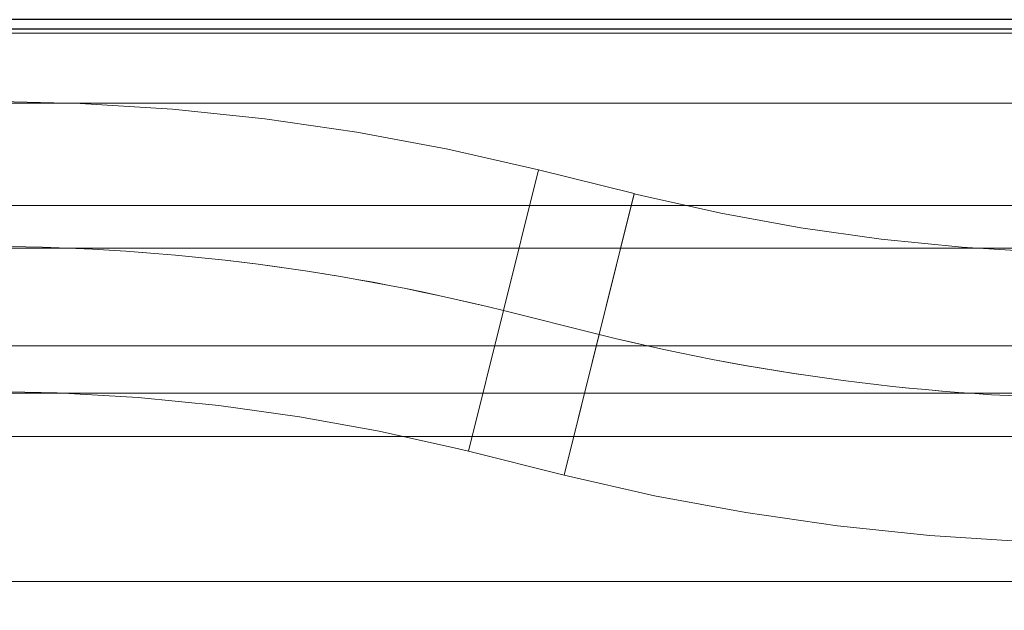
# Model space of a CAD drawing. Header units: millimetres. Extents: x -21756 to -17416, y 369 to 3070.
# Tile 27 of 31: x -18652 to -18543, y 2804 to 2870. Entities that reach past the tile are written whole.
import ezdxf

# ---------------------------------------------------------------- set-up
doc = ezdxf.new("R2010")
doc.units = ezdxf.units.MM
for name, color, linetype, lineweight in [('A-DETL-GENF', 92, 'Continuous', 18), ('A-FLOR', 192, 'Continuous', 25), ('A-WALL', 113, 'Continuous', 25), ('P-PIPE', 3, 'Continuous', 18), ('P-PIPE-CNTR', 3, 'Continuous', 18)]:
    doc.layers.add(name, color=color, linetype=linetype, lineweight=lineweight)

# ---------------------------------------------------------------- blocks, each defined once
blk = doc.blocks.new('COMAP - MULTISKIN - Coude Cintre - Standard-1217294-Niveau 0')
at = {"layer": 'P-PIPE', "color": 5}
for p, q in [((32.4, -8.43), (24.67, 22.63)), ((32.4, -8.43), (24.67, 22.63)), ((-29.41, 16), (-29.41, -16)), ((-29.41, 16), (-29.41, -16))]:
    blk.add_line(p, q, dxfattribs=at)
at = {"layer": 'P-PIPE', "color": 5, "flags": 128}
for points in [[(24.67, 22.63), (15.94, 20.64), (7.13, 19), (-1.74, 17.72), (-10.65, 16.79), (-19.59, 16.22), (-28.55, 16), (-29.41, 16)], [(-29.41, -16), (-19.17, -15.8), (-8.95, -15.18), (1.24, -14.16), (11.38, -12.73), (21.45, -10.9), (31.45, -8.66), (32.4, -8.43)]]:
    blk.add_lwpolyline(points, dxfattribs=at)
at = {"layer": 'P-PIPE-CNTR', "color": 5}
blk.add_arc((-29.41, 240), 240, 270, 283.9709, dxfattribs=at)
blk = doc.blocks.new('COMAP - MULTISKIN - Coude Cintre - Standard-1217230-Niveau 0')
at = {"layer": 'P-PIPE', "color": 5}
for p, q in [((32.55, -8.36), (24.78, 22.69)), ((32.55, -8.36), (24.78, 22.69)), ((-29.55, 16), (-29.55, -16)), ((-29.55, 16), (-29.55, -16))]:
    blk.add_line(p, q, dxfattribs=at)
at = {"layer": 'P-PIPE', "color": 5, "flags": 128}
for points in [[(24.78, 22.69), (16.05, 20.69), (7.24, 19.04), (-1.62, 17.75), (-10.53, 16.81), (-19.47, 16.23), (-28.43, 16), (-29.55, 16)], [(-29.55, -16), (-19.31, -15.8), (-9.09, -15.18), (1.1, -14.16), (11.24, -12.73), (21.31, -10.9), (31.31, -8.66), (32.55, -8.36)]]:
    blk.add_lwpolyline(points, dxfattribs=at)
at = {"layer": 'P-PIPE-CNTR', "color": 5}
blk.add_arc((-29.55, 240), 240, 270, 284.037, dxfattribs=at)
blk = doc.blocks.new('Kitchen_Cabinets_FINSA_Pro-Base-Sink-unit-1200-blanc - Opening Type - _Two hinged doors_ Height - _800 mm_-1380536-Niveau 0')
at = {"layer": 'A-DETL-GENF'}
for p, q in [((574, -0.5), (-574, -0.5)), ((574, -19.5), (-574, -19.5)), ((-574, -19.5), (574, -19.5)), ((-574, -35), (574, -35)), ((574, -35), (-574, -35)), ((-574, -45), (574, -45)), ((574, -45), (-574, -45)), ((584, -61), (-584, -61)), ((-584, -61), (584, -61))]:
    blk.add_line(p, q, dxfattribs=at)

msp = doc.modelspace()

# ---------------------------------------------------------------- linework, layer by layer
at = {"layer": 'A-FLOR'}
msp.add_line((-20615.54, 2868.53), (-17616.54, 2868.53), dxfattribs=at)
at = {"layer": 'A-WALL'}
for p, q in [((-17616.54, 2869.53), (-20616.54, 2869.53)), ((-20615.54, 2868.53), (-17616.54, 2868.53))]:
    msp.add_line(p, q, dxfattribs=at)
at = {"layer": 'P-PIPE', "color": 1}
for p, q in [((-18487.54, 2860.31), (-19481.73, 2860.31)), ((-19481.73, 2828.31), (-18487.54, 2828.31))]:
    msp.add_line(p, q, dxfattribs=at)
at = {"layer": 'P-PIPE', "color": 5}
for p, q in [((-18594.65, 2852.96), (-18602.38, 2821.91)), ((-18584.08, 2850.33), (-18594.65, 2852.96)), ((-18591.8, 2819.28), (-18584.08, 2850.33)), ((-18602.38, 2821.91), (-18591.8, 2819.28))]:
    msp.add_line(p, q, dxfattribs=at)
at = {"layer": 'P-PIPE-CNTR', "color": 1}
msp.add_line((-19481.73, 2844.31), (-18487.54, 2844.31), dxfattribs=at)
msp.add_line((-19481.73, 2844.31), (-18487.54, 2844.31), dxfattribs=at)
at = {"layer": 'P-PIPE-CNTR', "color": 5}
msp.add_line((-18587.94, 2834.8), (-18598.51, 2837.43), dxfattribs=at)
msp.add_line((-18587.94, 2834.8), (-18598.51, 2837.43), dxfattribs=at)
for centre, start, end in [((-18656.45, 2604.53), 76.0291, 90.0661), ((-18530, 3067.7), 256.0291, 270)]:
    msp.add_arc(centre, 240, start, end, dxfattribs=at)

# ---------------------------------------------------------------- block references
at = {"layer": 'A-DETL-GENF'}
msp.add_blockref('Kitchen_Cabinets_FINSA_Pro-Base-Sink-unit-1200-blanc - Opening Type - _Two hinged doors_ Height - _800 mm_-1380536-Niveau 0', (-18805.49, 2868.53), dxfattribs=at)
at = {"layer": 'P-PIPE', "color": 5}
for name, p, rotation in [('COMAP - MULTISKIN - Coude Cintre - Standard-1217230-Niveau 0', (-18627.19, 2844.57), 166.0291395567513), ('COMAP - MULTISKIN - Coude Cintre - Standard-1217294-Niveau 0', (-18559.41, 2827.7), 346.0291395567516)]:
    msp.add_blockref(name, p, dxfattribs=dict(at, rotation=rotation))

doc.saveas('drawing.dxf')
